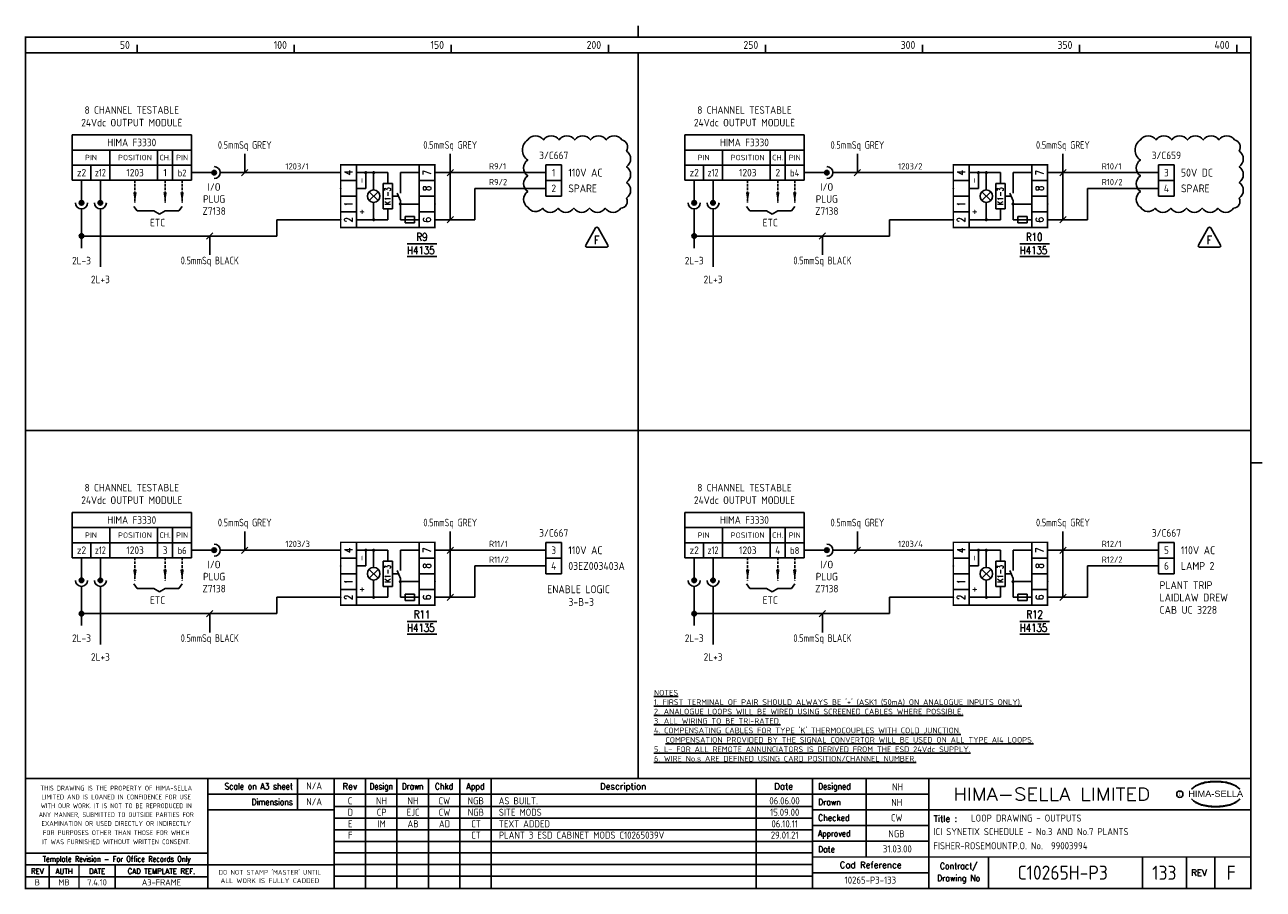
# Model space of a CAD drawing. Extents: x 14 to 408, y 0 to 275.
import ezdxf
from ezdxf.enums import TextEntityAlignment as Align

# ---------------------------------------------------------------- set-up
doc = ezdxf.new("R2010")
doc.units = 0
doc.header["$LTSCALE"] = 0.25
doc.header["$MEASUREMENT"] = 0
doc.header["$PDSIZE"] = 1
doc.linetypes.add('HIDDEN2', pattern=[4.7625, 3.175, -1.5875])
doc.layers.get('0').update_dxf_attribs({"color": 41, "linetype": 'CONTINUOUS'})
for name, color, linetype in [('00-DRG_FRAME', 12, 'CONTINUOUS'), ('01-DRAW', 7, 'CONTINUOUS'), ('02-TEXT', 2, 'CONTINUOUS'), ('051-TEXT', 2, 'CONTINUOUS'), ('117', 7, 'CONTINUOUS'), ('117-TEXT', 2, 'CONTINUOUS')]:
    doc.layers.add(name, color=color, linetype=linetype)
doc.styles.add('ARIAL', font='arial.ttf', dxfattribs={"height": 2.5})
doc.styles.add('ISO', font='iso.shx')
doc.styles.add('ROMAND', font='ROMAND')
doc.styles.add('romans', font='romans.shx', dxfattribs={"width": 0.8, "height": 2.5})

# ---------------------------------------------------------------- blocks, each defined once
blk = doc.blocks.new('A3-REVA')
at = {"layer": '051-TEXT', "style": 'ISO'}
for tag, p in [('DESIGNED', (292.01, 31.7)), ('A', (117.73, 27.28)), ('DES', (127.73, 27.28)), ('DRN', (137.73, 27.28)), ('CHKD', (147.73, 27.28)), ('APPD', (157.73, 27.28)), ('DATE', (256, 27.28)), ('DRAWN', (291.72, 26.77)), ('CHECKED', (291.72, 21.89)), ('APPD', (291.65, 16.79)), ('DATE', (291.92, 11.96))]:
    blk.add_attdef(tag, text='', height=2.25, dxfattribs=at).set_placement(p, align=Align.CENTER)
blk.add_attdef('DESCRIPTION', (165.03, 27.28), '', height=2.25, dxfattribs=at)
blk = doc.blocks.new('A3-REVB')
at = {"layer": '051-TEXT', "style": 'ISO'}
for tag, p in [('A', (124.85, -20.36)), ('DES', (134.85, -20.36)), ('DRN', (144.85, -20.36)), ('CHKD', (154.85, -20.36)), ('APPD', (164.85, -20.36)), ('DATE', (263.12, -20.36))]:
    blk.add_attdef(tag, text='', height=2.25, dxfattribs=at).set_placement(p, align=Align.CENTER)
blk.add_attdef('DESCRIPTION', (172.15, -20.36), '', height=2.25, dxfattribs=at)
blk = doc.blocks.new('A3-TITLE')
at = {"layer": '051-TEXT', "style": 'ISO'}
blk.add_attdef('TITLE_1', (315.46, 21.78), '', height=2.25, dxfattribs=at)
for tag, p in [('DRGNO', (376.96, 3.24)), ('REV.', (398.2, 3.24))]:
    blk.add_attdef(tag, text='', height=4.5, dxfattribs=at).set_placement(p, align=Align.CENTER)
blk = doc.blocks.new('A3-CONTRACT')
at = {"layer": '051-TEXT', "color": 41, "style": 'ISO'}
for tag, height, p in [('SCALE', 2.25, (106.71, 31.82)), ('DIMS', 2.25, (106.71, 26.8)), ('CAD-REF', 2.25, (283.73, 1.84)), ('CONTRACT', 4.5, (344.94, 3.1))]:
    blk.add_attdef(tag, text='', height=height, dxfattribs=at).set_placement(p, align=Align.CENTER)
for tag, p in [('TITLE_2', (303.86, 17.28)), ('TITLE_3', (303.79, 12.78))]:
    blk.add_attdef(tag, p, '', height=2.25, dxfattribs=at)
blk = doc.blocks.new('TRI-E')
at = {"layer": '01-DRAW'}
blk.add_lwpolyline([(-0.26, 2.55), (-2.34, -1.05, 0.57735), (-2.08, -1.5), (2.08, -1.5, 0.57735), (2.34, -1.05), (0.26, 2.55, 0.57735)], format="xyb", close=True, dxfattribs=at)
at = {"layer": '02-TEXT', "color": 2, "style": 'romans', "width": 0.8}
blk.add_text('F', height=1.8, dxfattribs=at).set_placement((0, 0), align=Align.MIDDLE)

msp = doc.modelspace()

# ---------------------------------------------------------------- linework, layer by layer
for p, q in [((135.95, 205.65), (145.45, 205.65)), ((330.95, 205.65), (340.45, 205.65)), ((145.45, 201.65), (135.95, 201.65)), ((340.45, 201.65), (330.95, 201.65)), ((135.95, 85.46), (145.45, 85.46)), ((330.95, 85.46), (340.45, 85.46)), ((145.45, 81.46), (135.95, 81.46)), ((340.45, 81.46), (330.95, 81.46))]:
    msp.add_line(p, q)
at = {"layer": '00-DRG_FRAME'}
for p, q in [((50, 266.5), (50, 269)), ((100, 266.5), (100, 269)), ((150, 266.5), (150, 269)), ((200, 266.5), (200, 269)), ((250, 266.5), (250, 269)), ((300, 266.5), (300, 269)), ((350, 266.5), (350, 269)), ((400, 266.5), (400, 269)), ((101.01, 35.5), (101.01, 25.5)), ((122.7, 35.5), (122.7, 0.5)), ((132.7, 0.5), (132.7, 35.5)), ((142.7, 0.5), (142.7, 35.5)), ((152.7, 35.5), (152.7, 0.5)), ((162.7, 35.5), (162.7, 0.5)), ((247, 35.5), (247, 0.5)), ((282, 35.5), (282, 10.5)), ((265, 30.5), (302, 30.5)), ((265, 26.59), (112.7, 26.59)), ((302, 25.5), (265, 25.5)), ((265, 22.89), (112.7, 22.89)), ((265, 20.5), (302, 20.5)), ((265, 19.19), (112.7, 19.19)), ((265, 15.49), (112.7, 15.49)), ((302, 15.5), (265, 15.5)), ((265, 11.79), (112.7, 11.79)), ((265, 8.09), (112.7, 8.09)), ((321, 10.5), (321, 0.5)), ((370, 10.5), (370, 0.5)), ((384, 0.5), (384, 10.5)), ((393, 10.5), (393, 0.5)), ((72.5, 4.25), (14.5, 4.25)), ((265, 4.39), (112.7, 4.39)), ((302, 5.5), (265, 5.5))]:
    msp.add_line(p, q, dxfattribs=at)
at = {"layer": '00-DRG_FRAME', "const_width": 0.5}
for points in [[(209.5, 271.5), (209.5, 275.18)], [(209.5, 271.5), (209.5, 275.18)], [(14.5, 266.5), (404.5, 266.5)], [(209.5, 35.5), (209.5, 266.5)], [(14.5, 146.31), (404.5, 146.31)], [(404.5, 136), (408.18, 136)], [(404.5, 35.5), (14.5, 35.5)], [(72.5, 0.5), (72.5, 35.5)], [(112.7, 0.5), (112.7, 35.5)], [(265, 35.5), (265, 0.5)], [(302, 0.5), (302, 35.5)], [(265, 30.5), (72.5, 30.5)], [(112.7, 25.5), (72.5, 25.5)], [(404.5, 25.5), (302, 25.5)], [(14.5, 11.75), (72.5, 11.75)], [(14.5, 8), (72.5, 8)], [(22, 0.5), (22, 8)], [(31.5, 0.5), (31.5, 8)], [(43, 0.5), (43, 8)], [(112.7, 8), (72.5, 8)], [(265, 10.5), (404.5, 10.5)]]:
    msp.add_lwpolyline(points, dxfattribs=at)
msp.add_lwpolyline([(14.5, 0.5), (404.5, 0.5), (404.5, 271.5), (14.5, 271.5)], close=True, dxfattribs=at)
at = {"layer": '00-DRG_FRAME', "color": 3}
msp.add_circle((381.88, 30.5), 1, dxfattribs=at)
for centre, radius, start, end in [((390.6, 26.83), 7.24, 106.0532, 133.5024), ((390.88, 27.01), 7.3, 130.419, 136.057), ((390.11, 28.1), 5.98, 122.244, 131.6154), ((389.75, 28.78), 5.21, 111.8206, 122.8668), ((391.78, 24.7), 9.76, 107.5931, 113.9452), ((393.1, 18.5), 15.94, 89.2698, 106.3911), ((392.1, 23.52), 10.99, 96.0146, 107.3203), ((393.29, 16.31), 18.28, 92.8917, 97.3734), ((393.24, 18.86), 15.73, 89.7805, 93.1738), ((393.36, 18.86), 15.73, 86.8262, 90.2195), ((393.51, 18.5), 15.94, 73.6089, 90.7302), ((393.31, 16.31), 18.28, 82.6266, 87.1083), ((394.51, 23.52), 10.99, 72.6797, 83.9854), ((394.83, 24.7), 9.76, 66.0548, 72.4069), ((396, 26.83), 7.24, 46.4976, 73.9468), ((396.85, 28.78), 5.21, 57.1332, 68.1794), ((396.49, 28.1), 5.98, 48.3846, 57.756), ((395.73, 27.01), 7.3, 43.943, 49.581), ((390.88, 34.04), 7.3, 223.943, 229.581), ((390.6, 34.23), 7.24, 226.4976, 253.9468), ((390.11, 32.96), 5.98, 228.3846, 237.756), ((389.75, 32.28), 5.21, 237.1332, 248.1794), ((396, 34.23), 7.24, 286.0532, 313.5024), ((396.85, 32.28), 5.21, 291.8206, 302.8668), ((396.49, 32.96), 5.98, 302.244, 311.6154), ((395.73, 34.04), 7.3, 310.419, 316.057), ((391.78, 36.36), 9.76, 246.0548, 252.4069), ((393.1, 42.56), 15.94, 253.6089, 270.7302), ((392.1, 37.54), 10.99, 252.6797, 263.9854), ((393.29, 44.75), 18.28, 262.6266, 267.1083), ((393.24, 42.19), 15.73, 266.8262, 270.2195), ((393.51, 42.56), 15.94, 269.2698, 286.3911), ((393.36, 42.19), 15.73, 269.7805, 273.1738), ((393.31, 44.75), 18.28, 272.8917, 277.3734), ((394.51, 37.54), 10.99, 276.0146, 287.3203), ((394.83, 36.36), 9.76, 287.5931, 293.9452)]:
    msp.add_arc(centre, radius, start, end, dxfattribs=at)
at = {"layer": '01-DRAW'}
for p, q in [((119.79, 230.86), (119.79, 210.86)), ((139.79, 210.86), (139.79, 230.86)), ((314.79, 230.86), (314.79, 210.86)), ((334.79, 210.86), (334.79, 230.86)), ((114.79, 225.86), (119.79, 225.86)), ((129.79, 228.36), (119.79, 228.36)), ((122.79, 223.36), (122.79, 228.36)), ((125.29, 222.86), (125.29, 228.36)), ((128.29, 216.86), (128.29, 224.86)), ((128.29, 224.86), (131.29, 224.86)), ((129.79, 224.86), (129.79, 228.36)), ((131.29, 216.86), (131.29, 224.86)), ((139.79, 228.36), (133.79, 228.36)), ((133.79, 228.36), (133.79, 221.86)), ((139.79, 225.86), (144.79, 225.86)), ((309.79, 225.86), (314.79, 225.86)), ((324.79, 228.36), (314.79, 228.36)), ((317.79, 223.36), (317.79, 228.36)), ((320.29, 222.86), (320.29, 228.36)), ((323.29, 216.86), (323.29, 224.86)), ((323.29, 224.86), (326.29, 224.86)), ((324.79, 224.86), (324.79, 228.36)), ((326.29, 216.86), (326.29, 224.86)), ((328.79, 228.36), (328.79, 221.86)), ((334.79, 228.36), (328.79, 228.36)), ((334.79, 225.86), (339.79, 225.86)), ((119.79, 220.86), (114.79, 220.86)), ((119.79, 223.36), (122.79, 223.36)), ((123.87, 219.45), (126.7, 222.28)), ((126.7, 219.45), (123.87, 222.28)), ((131.29, 220.86), (133.19, 220.86)), ((133.79, 219.36), (132.79, 221.86)), ((139.79, 220.86), (144.79, 220.86)), ((314.79, 220.86), (309.79, 220.86)), ((314.79, 223.36), (317.79, 223.36)), ((318.87, 219.45), (321.7, 222.28)), ((321.7, 219.45), (318.87, 222.28)), ((326.29, 220.86), (328.19, 220.86)), ((328.79, 219.36), (327.79, 221.86)), ((334.79, 220.86), (339.79, 220.86)), ((125.29, 213.36), (125.29, 218.86)), ((128.29, 216.86), (131.29, 216.86)), ((129.79, 213.36), (129.79, 216.86)), ((133.79, 219.36), (133.79, 213.36)), ((139.79, 218.36), (133.79, 218.36)), ((320.29, 213.36), (320.29, 218.86)), ((323.29, 216.86), (326.29, 216.86)), ((324.79, 213.36), (324.79, 216.86)), ((328.79, 219.36), (328.79, 213.36)), ((334.79, 218.36), (328.79, 218.36)), ((119.79, 215.86), (114.79, 215.86)), ((119.79, 213.36), (129.79, 213.36)), ((133.79, 213.36), (139.79, 213.36)), ((135.29, 212.36), (135.29, 214.36)), ((135.29, 214.36), (138.29, 214.36)), ((138.29, 214.36), (138.29, 212.36)), ((139.79, 215.86), (144.79, 215.86)), ((314.79, 215.86), (309.79, 215.86)), ((314.79, 213.36), (324.79, 213.36)), ((328.79, 213.36), (334.79, 213.36)), ((330.29, 212.36), (330.29, 214.36)), ((330.29, 214.36), (333.29, 214.36)), ((333.29, 214.36), (333.29, 212.36)), ((334.79, 215.86), (339.79, 215.86)), ((138.29, 212.36), (135.29, 212.36)), ((333.29, 212.36), (330.29, 212.36)), ((119.79, 110.67), (119.79, 90.67)), ((139.79, 90.67), (139.79, 110.67)), ((314.79, 110.67), (314.79, 90.67)), ((334.79, 90.67), (334.79, 110.67)), ((129.79, 108.17), (119.79, 108.17)), ((122.79, 103.17), (122.79, 108.17)), ((125.29, 102.67), (125.29, 108.17)), ((129.79, 104.67), (129.79, 108.17)), ((133.79, 108.17), (133.79, 101.67)), ((139.79, 108.17), (133.79, 108.17)), ((324.79, 108.17), (314.79, 108.17)), ((317.79, 103.17), (317.79, 108.17)), ((320.29, 102.67), (320.29, 108.17)), ((324.79, 104.67), (324.79, 108.17)), ((334.79, 108.17), (328.79, 108.17)), ((328.79, 108.17), (328.79, 101.67)), ((114.79, 105.67), (119.79, 105.67)), ((119.79, 103.17), (122.79, 103.17)), ((128.29, 96.67), (128.29, 104.67)), ((128.29, 104.67), (131.29, 104.67)), ((131.29, 96.67), (131.29, 104.67)), ((139.79, 105.67), (144.79, 105.67)), ((309.79, 105.67), (314.79, 105.67)), ((314.79, 103.17), (317.79, 103.17)), ((323.29, 96.67), (323.29, 104.67)), ((323.29, 104.67), (326.29, 104.67)), ((326.29, 96.67), (326.29, 104.67)), ((334.79, 105.67), (339.79, 105.67)), ((119.79, 100.67), (114.79, 100.67)), ((123.87, 99.25), (126.7, 102.08)), ((126.7, 99.25), (123.87, 102.08)), ((125.29, 93.17), (125.29, 98.67)), ((131.29, 100.67), (133.19, 100.67)), ((133.79, 99.17), (132.79, 101.67)), ((133.79, 99.17), (133.79, 93.17)), ((139.79, 100.67), (144.79, 100.67)), ((314.79, 100.67), (309.79, 100.67)), ((321.7, 99.25), (318.87, 102.08)), ((318.87, 99.25), (321.7, 102.08)), ((320.29, 93.17), (320.29, 98.67)), ((326.29, 100.67), (328.19, 100.67)), ((328.79, 99.17), (327.79, 101.67)), ((328.79, 99.17), (328.79, 93.17)), ((334.79, 100.67), (339.79, 100.67)), ((119.79, 95.67), (114.79, 95.67)), ((128.29, 96.67), (131.29, 96.67)), ((129.79, 93.17), (129.79, 96.67)), ((139.79, 98.17), (133.79, 98.17)), ((139.79, 95.67), (144.79, 95.67)), ((314.79, 95.67), (309.79, 95.67)), ((323.29, 96.67), (326.29, 96.67)), ((324.79, 93.17), (324.79, 96.67)), ((334.79, 98.17), (328.79, 98.17)), ((334.79, 95.67), (339.79, 95.67)), ((119.79, 93.17), (129.79, 93.17)), ((133.79, 93.17), (139.79, 93.17)), ((135.29, 92.17), (135.29, 94.17)), ((135.29, 94.17), (138.29, 94.17)), ((138.29, 92.17), (135.29, 92.17)), ((138.29, 94.17), (138.29, 92.17)), ((314.79, 93.17), (324.79, 93.17)), ((328.79, 93.17), (334.79, 93.17)), ((330.29, 94.17), (333.29, 94.17)), ((330.29, 92.17), (330.29, 94.17)), ((333.29, 92.17), (330.29, 92.17)), ((333.29, 94.17), (333.29, 92.17))]:
    msp.add_line(p, q, dxfattribs=at)
at = {"layer": '01-DRAW', "const_width": 0.5}
for points in [[(144.79, 210.86), (144.79, 230.86), (114.79, 230.86), (114.79, 210.86)], [(339.79, 210.86), (339.79, 230.86), (309.79, 230.86), (309.79, 210.86)], [(144.79, 90.67), (144.79, 110.67), (114.79, 110.67), (114.79, 90.67)], [(339.79, 90.67), (339.79, 110.67), (309.79, 110.67), (309.79, 90.67)]]:
    msp.add_lwpolyline(points, close=True, dxfattribs=at)
for points in [[(122.79, 228.11, 1), (122.79, 228.61, 1)], [(125.29, 228.11, 1), (125.29, 228.61, 1)], [(317.79, 228.11, 1), (317.79, 228.61, 1)], [(320.29, 228.11, 1), (320.29, 228.61, 1)], [(133.79, 218.11, 1), (133.79, 218.61, 1)], [(328.79, 218.11, 1), (328.79, 218.61, 1)], [(125.29, 213.11, 1), (125.29, 213.61, 1)], [(320.29, 213.11, 1), (320.29, 213.61, 1)], [(122.79, 107.92, 1), (122.79, 108.42, 1)], [(125.29, 107.92, 1), (125.29, 108.42, 1)], [(317.79, 107.92, 1), (317.79, 108.42, 1)], [(320.29, 107.92, 1), (320.29, 108.42, 1)], [(133.79, 97.92, 1), (133.79, 98.42, 1)], [(328.79, 97.92, 1), (328.79, 98.42, 1)], [(125.29, 92.92, 1), (125.29, 93.42, 1)], [(320.29, 92.92, 1), (320.29, 93.42, 1)]]:
    msp.add_lwpolyline(points, format="xyb", close=True, dxfattribs=at)
at = {"layer": '01-DRAW'}
for centre in [(125.29, 220.86), (320.29, 220.86), (125.29, 100.67), (320.29, 100.67)]:
    msp.add_circle(centre, 2, dxfattribs=at)
for p in [(114.79, 223.36), (309.79, 223.36), (114.79, 213.36), (309.79, 213.36), (114.79, 103.17), (309.79, 103.17), (114.79, 93.17), (309.79, 93.17)]:
    msp.add_point(p, dxfattribs=at)
at = {"layer": '02-TEXT'}
for p in [(144.79, 218.36), (339.79, 218.36), (144.79, 98.17), (339.79, 98.17)]:
    msp.add_point(p, dxfattribs=at)
at = {"layer": '117'}
for p, q in [((29.32, 240.36), (29.32, 225.96)), ((67.32, 240.36), (29.32, 240.36)), ((67.32, 240.36), (67.32, 225.96)), ((262.32, 240.36), (224.32, 240.36)), ((224.32, 240.36), (224.32, 225.96)), ((262.32, 240.36), (262.32, 225.96)), ((67.32, 235.56), (29.32, 235.56)), ((41.32, 235.56), (41.32, 225.96)), ((56.52, 235.56), (56.52, 225.96)), ((61.32, 235.56), (61.32, 225.96)), ((262.32, 235.56), (224.32, 235.56)), ((236.32, 235.56), (236.32, 225.96)), ((251.52, 235.56), (251.52, 225.96)), ((256.32, 235.56), (256.32, 225.96)), ((67.32, 230.76), (29.32, 230.76)), ((35.32, 230.76), (35.32, 225.96)), ((180.11, 230.86), (180.11, 225.86)), ((185.11, 230.86), (180.11, 230.86)), ((185.11, 225.86), (185.11, 230.86)), ((262.32, 230.76), (224.32, 230.76)), ((230.32, 230.76), (230.32, 225.96)), ((380.11, 230.86), (375.11, 230.86)), ((375.11, 230.86), (375.11, 225.86)), ((380.11, 225.86), (380.11, 230.86)), ((67.32, 225.96), (29.32, 225.96)), ((32.32, 225.96), (32.32, 218.76)), ((38.32, 225.96), (38.32, 218.76)), ((67.32, 228.36), (74.52, 228.36)), ((76.44, 228.36), (114.79, 228.36)), ((144.79, 228.36), (180.11, 228.36)), ((185.11, 225.86), (180.11, 225.86)), ((185.11, 225.86), (180.11, 225.86)), ((180.11, 225.86), (180.11, 220.86)), ((185.11, 220.86), (185.11, 225.86)), ((262.32, 225.96), (224.32, 225.96)), ((227.32, 225.96), (227.32, 218.76)), ((233.32, 225.96), (233.32, 218.76)), ((262.32, 228.36), (269.52, 228.36)), ((271.44, 228.36), (309.79, 228.36)), ((339.79, 228.36), (375.11, 228.36)), ((375.11, 225.86), (375.11, 220.86)), ((380.11, 225.86), (375.11, 225.86)), ((380.11, 225.86), (375.11, 225.86)), ((380.11, 220.86), (380.11, 225.86)), ((157.55, 213.36), (157.55, 223.36)), ((180.11, 223.36), (157.55, 223.36)), ((185.11, 220.86), (180.11, 220.86)), ((375.11, 223.36), (352.55, 223.36)), ((352.55, 213.36), (352.55, 223.36)), ((380.11, 220.86), (375.11, 220.86)), ((32.32, 216.84), (32.32, 204.36)), ((38.32, 216.84), (38.32, 198.36)), ((48.92, 217.62), (50, 216.18)), ((64.32, 217.62), (63.24, 216.18)), ((227.32, 216.84), (227.32, 204.36)), ((233.32, 216.84), (233.32, 198.36)), ((243.92, 217.62), (245, 216.18)), ((259.32, 217.62), (258.24, 216.18)), ((50, 216.18), (55.32, 216.18)), ((55.32, 216.18), (57.12, 215.1)), ((58.92, 216.18), (57.12, 215.1)), ((63.24, 216.18), (58.92, 216.18)), ((94.52, 208.18), (94.52, 213.36)), ((114.79, 213.36), (94.52, 213.36)), ((144.79, 213.36), (157.55, 213.36)), ((245, 216.18), (250.32, 216.18)), ((250.32, 216.18), (252.12, 215.1)), ((253.92, 216.18), (252.12, 215.1)), ((258.24, 216.18), (253.92, 216.18)), ((309.79, 213.36), (289.52, 213.36)), ((289.52, 208.18), (289.52, 213.36)), ((339.79, 213.36), (352.55, 213.36)), ((32.32, 208.18), (94.52, 208.18)), ((227.32, 208.18), (289.52, 208.18)), ((67.32, 120.17), (29.32, 120.17)), ((29.32, 120.17), (29.32, 105.77)), ((67.32, 120.17), (67.32, 105.77)), ((262.32, 120.17), (224.32, 120.17)), ((224.32, 120.17), (224.32, 105.77)), ((262.32, 120.17), (262.32, 105.77)), ((67.32, 115.37), (29.32, 115.37)), ((41.32, 115.37), (41.32, 105.77)), ((56.52, 115.37), (56.52, 105.77)), ((61.32, 115.37), (61.32, 105.77)), ((262.32, 115.37), (224.32, 115.37)), ((236.32, 115.37), (236.32, 105.77)), ((251.52, 115.37), (251.52, 105.77)), ((256.32, 115.37), (256.32, 105.77)), ((67.32, 110.57), (29.32, 110.57)), ((35.32, 110.57), (35.32, 105.77)), ((185.11, 110.67), (180.11, 110.67)), ((180.11, 110.67), (180.11, 105.67)), ((185.11, 105.67), (185.11, 110.67)), ((262.32, 110.57), (224.32, 110.57)), ((230.32, 110.57), (230.32, 105.77)), ((380.11, 110.67), (375.11, 110.67)), ((375.11, 110.67), (375.11, 105.67)), ((380.11, 105.67), (380.11, 110.67)), ((67.32, 108.17), (74.52, 108.17)), ((76.44, 108.17), (114.79, 108.17)), ((144.79, 108.17), (180.11, 108.17)), ((262.32, 108.17), (269.52, 108.17)), ((271.44, 108.17), (309.79, 108.17)), ((339.79, 108.17), (375.11, 108.17)), ((67.32, 105.77), (29.32, 105.77)), ((32.32, 105.77), (32.32, 98.57)), ((38.32, 105.77), (38.32, 98.57)), ((180.11, 103.17), (157.55, 103.17)), ((157.55, 93.17), (157.55, 103.17)), ((180.11, 105.67), (180.11, 100.67)), ((185.11, 105.67), (180.11, 105.67)), ((185.11, 105.67), (180.11, 105.67)), ((185.11, 100.67), (185.11, 105.67)), ((262.32, 105.77), (224.32, 105.77)), ((227.32, 105.77), (227.32, 98.57)), ((233.32, 105.77), (233.32, 98.57)), ((375.11, 103.17), (352.55, 103.17)), ((352.55, 93.17), (352.55, 103.17)), ((375.11, 105.67), (375.11, 100.67)), ((380.11, 105.67), (375.11, 105.67)), ((380.11, 105.67), (375.11, 105.67)), ((380.11, 100.67), (380.11, 105.67)), ((185.11, 100.67), (180.11, 100.67)), ((380.11, 100.67), (375.11, 100.67)), ((32.32, 96.65), (32.32, 84.17)), ((38.32, 96.65), (38.32, 78.17)), ((48.92, 97.43), (50, 95.99)), ((50, 95.99), (55.32, 95.99)), ((55.32, 95.99), (57.12, 94.91)), ((58.92, 95.99), (57.12, 94.91)), ((63.24, 95.99), (58.92, 95.99)), ((64.32, 97.43), (63.24, 95.99)), ((227.32, 96.65), (227.32, 84.17)), ((233.32, 96.65), (233.32, 78.17)), ((243.92, 97.43), (245, 95.99)), ((245, 95.99), (250.32, 95.99)), ((250.32, 95.99), (252.12, 94.91)), ((253.92, 95.99), (252.12, 94.91)), ((258.24, 95.99), (253.92, 95.99)), ((259.32, 97.43), (258.24, 95.99)), ((114.79, 93.17), (94.52, 93.17)), ((94.52, 87.99), (94.52, 93.17)), ((144.79, 93.17), (157.55, 93.17)), ((309.79, 93.17), (289.52, 93.17)), ((289.52, 87.99), (289.52, 93.17)), ((339.79, 93.17), (352.55, 93.17)), ((32.32, 87.99), (94.52, 87.99)), ((227.32, 87.99), (289.52, 87.99))]:
    msp.add_line(p, q, dxfattribs=at)
at = {"layer": '117', "color": 3}
for p, q in [((84.27, 228.36), (84.27, 234.36)), ((149.67, 213.36), (149.67, 234.36)), ((279.27, 228.36), (279.27, 234.36)), ((344.67, 213.36), (344.67, 234.36)), ((83.27, 227.36), (85.27, 229.36)), ((148.67, 227.36), (150.67, 229.36)), ((278.27, 227.36), (280.27, 229.36)), ((343.67, 227.36), (345.67, 229.36)), ((148.67, 212.36), (150.67, 214.36)), ((343.67, 212.36), (345.67, 214.36)), ((72.13, 207.18), (74.13, 209.18)), ((267.13, 207.18), (269.13, 209.18)), ((73.13, 202.18), (73.13, 208.18)), ((268.13, 202.18), (268.13, 208.18)), ((84.27, 108.17), (84.27, 114.17)), ((149.67, 93.17), (149.67, 114.17)), ((279.27, 108.17), (279.27, 114.17)), ((344.67, 93.17), (344.67, 114.17)), ((83.27, 107.17), (85.27, 109.17)), ((148.67, 107.17), (150.67, 109.17)), ((278.27, 107.17), (280.27, 109.17)), ((343.67, 107.17), (345.67, 109.17)), ((148.67, 92.17), (150.67, 94.17)), ((343.67, 92.17), (345.67, 94.17)), ((72.13, 86.99), (74.13, 88.99)), ((73.13, 81.99), (73.13, 87.99)), ((267.13, 86.99), (269.13, 88.99)), ((268.13, 81.99), (268.13, 87.99))]:
    msp.add_line(p, q, dxfattribs=at)
at = {"layer": '117', "linetype": 'HIDDEN2'}
for p, q in [((49.32, 225.96), (49.32, 218.76)), ((58.92, 225.96), (58.92, 218.76)), ((64.32, 225.96), (64.32, 218.76)), ((244.32, 225.96), (244.32, 218.76)), ((253.92, 225.96), (253.92, 218.76)), ((259.32, 225.96), (259.32, 218.76)), ((49.32, 105.77), (49.32, 98.57)), ((58.92, 105.77), (58.92, 98.57)), ((64.32, 105.77), (64.32, 98.57)), ((244.32, 105.77), (244.32, 98.57)), ((253.92, 105.77), (253.92, 98.57)), ((259.32, 105.77), (259.32, 98.57))]:
    msp.add_line(p, q, dxfattribs=at)
at = {"layer": '117'}
for points in [[(174.32, 238.78, -0.520567), (179.32, 238.78, -0.520567), (184.32, 238.78, -0.520567), (189.32, 238.78, -0.520567), (194.32, 238.78, -0.520567), (199.32, 238.78, -0.520567), (204.32, 238.78, -0.520567), (205.78, 235.24, -0.520567), (205.78, 230.24, -0.520567), (205.78, 225.24, -0.520567), (205.78, 220.24, -0.520567), (204, 217.02, -0.520567), (199, 217.02, -0.520567), (194, 217.02, -0.520567), (189, 217.02, -0.520567), (184, 217.02, -0.520567), (179, 217.02, -0.520567), (174.32, 217.35, -0.520567), (174.32, 222.35, -0.520567), (174.32, 227.35, -0.520567), (174.32, 232.35, -0.520567)], [(369.32, 238.78, -0.520567), (374.32, 238.78, -0.520567), (379.32, 238.78, -0.520567), (384.32, 238.78, -0.520567), (389.32, 238.78, -0.520567), (394.32, 238.78, -0.520567), (399.32, 238.78, -0.520567), (400.78, 235.24, -0.520567), (400.78, 230.24, -0.520567), (400.78, 225.24, -0.520567), (400.78, 220.24, -0.520567), (399, 217.02, -0.520567), (394, 217.02, -0.520567), (389, 217.02, -0.520567), (384, 217.02, -0.520567), (379, 217.02, -0.520567), (374, 217.02, -0.520567), (369.32, 217.35, -0.520567), (369.32, 222.35, -0.520567), (369.32, 227.35, -0.520567), (369.32, 232.35, -0.520567)]]:
    msp.add_lwpolyline(points, format="xyb", close=True, dxfattribs=at)
for centre, radius in [((74.52, 228.36), 0.72), ((74.52, 228.36), 0.624), ((74.52, 228.36), 0.528), ((74.52, 228.36), 0.432), ((74.52, 228.36), 0.336), ((269.52, 228.36), 0.72), ((269.52, 228.36), 0.624), ((269.52, 228.36), 0.528), ((269.52, 228.36), 0.432), ((269.52, 228.36), 0.336), ((74.52, 228.36), 0.24), ((74.52, 228.36), 0.144), ((74.52, 228.36), 0.048), ((269.52, 228.36), 0.24), ((269.52, 228.36), 0.144), ((269.52, 228.36), 0.048), ((32.32, 218.76), 0.72), ((32.32, 218.76), 0.624), ((32.32, 218.76), 0.528), ((32.32, 218.76), 0.432), ((32.32, 218.76), 0.336), ((32.32, 218.76), 0.24), ((32.32, 218.76), 0.144), ((32.32, 218.76), 0.048), ((38.32, 218.76), 0.72), ((38.32, 218.76), 0.624), ((38.32, 218.76), 0.528), ((38.32, 218.76), 0.432), ((38.32, 218.76), 0.336), ((38.32, 218.76), 0.24), ((38.32, 218.76), 0.144), ((38.32, 218.76), 0.048), ((227.32, 218.76), 0.72), ((227.32, 218.76), 0.624), ((227.32, 218.76), 0.528), ((227.32, 218.76), 0.432), ((227.32, 218.76), 0.336), ((227.32, 218.76), 0.24), ((227.32, 218.76), 0.144), ((227.32, 218.76), 0.048), ((233.32, 218.76), 0.72), ((233.32, 218.76), 0.624), ((233.32, 218.76), 0.528), ((233.32, 218.76), 0.432), ((233.32, 218.76), 0.336), ((233.32, 218.76), 0.24), ((233.32, 218.76), 0.144), ((233.32, 218.76), 0.048), ((32.32, 208.18), 0.72), ((32.32, 208.18), 0.624), ((32.32, 208.18), 0.528), ((32.32, 208.18), 0.432), ((32.32, 208.18), 0.336), ((32.32, 208.18), 0.24), ((32.32, 208.18), 0.144), ((32.32, 208.18), 0.048), ((227.32, 208.18), 0.72), ((227.32, 208.18), 0.624), ((227.32, 208.18), 0.528), ((227.32, 208.18), 0.432), ((227.32, 208.18), 0.336), ((227.32, 208.18), 0.24), ((227.32, 208.18), 0.144), ((227.32, 208.18), 0.048), ((74.52, 108.17), 0.72), ((74.52, 108.17), 0.624), ((74.52, 108.17), 0.528), ((74.52, 108.17), 0.432), ((74.52, 108.17), 0.336), ((74.52, 108.17), 0.24), ((74.52, 108.17), 0.144), ((74.52, 108.17), 0.048), ((269.52, 108.17), 0.72), ((269.52, 108.17), 0.624), ((269.52, 108.17), 0.528), ((269.52, 108.17), 0.432), ((269.52, 108.17), 0.336), ((269.52, 108.17), 0.24), ((269.52, 108.17), 0.144), ((269.52, 108.17), 0.048), ((32.32, 98.57), 0.72), ((32.32, 98.57), 0.624), ((32.32, 98.57), 0.528), ((32.32, 98.57), 0.432), ((32.32, 98.57), 0.336), ((32.32, 98.57), 0.24), ((32.32, 98.57), 0.144), ((32.32, 98.57), 0.048), ((38.32, 98.57), 0.72), ((38.32, 98.57), 0.624), ((38.32, 98.57), 0.528), ((38.32, 98.57), 0.432), ((38.32, 98.57), 0.336), ((38.32, 98.57), 0.24), ((38.32, 98.57), 0.144), ((38.32, 98.57), 0.048), ((227.32, 98.57), 0.72), ((227.32, 98.57), 0.624), ((227.32, 98.57), 0.528), ((227.32, 98.57), 0.432), ((227.32, 98.57), 0.336), ((227.32, 98.57), 0.24), ((227.32, 98.57), 0.144), ((227.32, 98.57), 0.048), ((233.32, 98.57), 0.72), ((233.32, 98.57), 0.624), ((233.32, 98.57), 0.528), ((233.32, 98.57), 0.432), ((233.32, 98.57), 0.336), ((233.32, 98.57), 0.24), ((233.32, 98.57), 0.144), ((233.32, 98.57), 0.048), ((32.32, 87.99), 0.72), ((32.32, 87.99), 0.624), ((32.32, 87.99), 0.528), ((32.32, 87.99), 0.432), ((32.32, 87.99), 0.336), ((32.32, 87.99), 0.24), ((32.32, 87.99), 0.144), ((32.32, 87.99), 0.048), ((227.32, 87.99), 0.72), ((227.32, 87.99), 0.624), ((227.32, 87.99), 0.528), ((227.32, 87.99), 0.432), ((227.32, 87.99), 0.336), ((227.32, 87.99), 0.24), ((227.32, 87.99), 0.144), ((227.32, 87.99), 0.048)]:
    msp.add_circle(centre, radius, dxfattribs=at)
for centre, start, end in [((74.52, 228.36), 270, 90), ((269.52, 228.36), 270, 90), ((32.32, 218.76), 180, 0), ((38.32, 218.76), 180, 0), ((227.32, 218.76), 180, 0), ((233.32, 218.76), 180, 0), ((74.52, 108.17), 270, 90), ((269.52, 108.17), 270, 90), ((32.32, 98.57), 180, 0), ((38.32, 98.57), 180, 0), ((227.32, 98.57), 180, 0), ((233.32, 98.57), 180, 0)]:
    msp.add_arc(centre, 1.92, start, end, dxfattribs=at)
for points in [[(49.88, 222.12), (48.76, 222.12), (49.32, 218.76)], [(59.48, 222.12), (58.36, 222.12), (58.92, 218.76)], [(64.88, 222.12), (63.76, 222.12), (64.32, 218.76)], [(244.88, 222.12), (243.76, 222.12), (244.32, 218.76)], [(254.48, 222.12), (253.36, 222.12), (253.92, 218.76)], [(259.88, 222.12), (258.76, 222.12), (259.32, 218.76)], [(49.88, 101.93), (48.76, 101.93), (49.32, 98.57)], [(59.48, 101.93), (58.36, 101.93), (58.92, 98.57)], [(64.88, 101.93), (63.76, 101.93), (64.32, 98.57)], [(244.88, 101.93), (243.76, 101.93), (244.32, 98.57)], [(254.48, 101.93), (253.36, 101.93), (253.92, 98.57)], [(259.88, 101.93), (258.76, 101.93), (259.32, 98.57)]]:
    msp.add_solid(points, dxfattribs=at)

# ---------------------------------------------------------------- block references
at = {"layer": '00-DRG_FRAME', "color": 7, "lineweight": 211, "xscale": 1.510553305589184, "yscale": 1.510553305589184, "zscale": 1.510553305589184}
for p in [(196.31, 206.91), (391.31, 206.91)]:
    msp.add_blockref('TRI-E', p, dxfattribs=at)
at = {"layer": '00-DRG_FRAME'}
for name, p, values in [('A3-CONTRACT', (-0.35, 0.19), {'TITLE_2': 'ICI SYNETIX SCHEDULE - No.3 AND No.7 PLANTS', 'TITLE_3': 'FISHER-ROSEMOUNTP.O. No.  99003994', 'CAD-REF': '10265-P3-133', 'CONTRACT': 'C10265H-P3', 'SCALE': 'N/A', 'DIMS': 'N/A'}), ('A3-REVB', (-7, 43.98), {'A': 'D', 'DES': 'CP', 'DRN': 'EJC', 'CHKD': 'CW', 'APPD': 'NGB', 'DESCRIPTION': 'SITE MODS', 'DATE': '15.09.00'}), ('A3-TITLE', (0, 0), {'TITLE_1': 'LOOP DRAWING - OUTPUTS', 'DRGNO': '133', 'REV.': 'F'}), ('A3-REVB', (-7, 40.3), {'A': 'E', 'DES': 'IM', 'DRN': 'AB', 'CHKD': 'AD', 'APPD': 'CT', 'DESCRIPTION': 'TEXT ADDED', 'DATE': '06.10.11'}), ('A3-REVB', (-7, 36.71), {'A': 'F', 'APPD': 'CT', 'DESCRIPTION': 'PLANT 3 ESD CABINET MODS C10265039V', 'DATE': '29.01.21'})]:
    msp.add_blockref(name, p, dxfattribs=at).add_auto_attribs(values)
ref = msp.add_blockref('A3-REVA', (0.06, 0), dxfattribs=at)
ref.add_attrib('A', 'C', dxfattribs={"layer": '051-TEXT', "height": 2.25, "style": 'ISO'}).set_placement((117.79, 27.28), align=Align.CENTER)
ref.add_attrib('DES', 'NH', dxfattribs={"layer": '051-TEXT', "height": 2.25, "style": 'ISO'}).set_placement((127.79, 27.28), align=Align.CENTER)
ref.add_attrib('DRN', 'NH', dxfattribs={"layer": '051-TEXT', "height": 2.25, "style": 'ISO'}).set_placement((137.79, 27.28), align=Align.CENTER)
ref.add_attrib('CHKD', 'CW', dxfattribs={"layer": '051-TEXT', "height": 2.25, "style": 'ISO'}).set_placement((147.79, 27.28), align=Align.CENTER)
ref.add_attrib('APPD', 'NGB', dxfattribs={"layer": '051-TEXT', "height": 2.25, "style": 'ISO'}).set_placement((157.79, 27.28), align=Align.CENTER)
ref.add_attrib('DESCRIPTION', 'AS BUILT.', (165.09, 27.28), dxfattribs={"layer": '051-TEXT', "height": 2.25, "style": 'ISO'})
ref.add_attrib('DATE', '06.06.00', dxfattribs={"layer": '051-TEXT', "height": 2.25, "style": 'ISO'}).set_placement((256.06, 27.28), align=Align.CENTER)
ref.add_attrib('DESIGNED', 'NH', dxfattribs={"layer": '051-TEXT', "height": 2.25, "style": 'ISO'}).set_placement((292.06, 31.7), align=Align.CENTER)
ref.add_attrib('DRAWN', 'NH', dxfattribs={"layer": '051-TEXT', "height": 2.25, "style": 'ISO'}).set_placement((291.78, 26.77), align=Align.CENTER)
ref.add_attrib('CHECKED', 'CW', dxfattribs={"layer": '051-TEXT', "height": 2.25, "style": 'ISO'}).set_placement((291.78, 21.89), align=Align.CENTER)
ref.add_attrib('APPD', 'NGB', dxfattribs={"layer": '051-TEXT', "height": 2.25, "style": 'ISO'}).set_placement((291.71, 16.79), align=Align.CENTER)
ref.add_attrib('DATE', '31.03.00', dxfattribs={"layer": '051-TEXT', "height": 2.25, "style": 'ISO'}).set_placement((291.97, 11.96), align=Align.CENTER)

# ---------------------------------------------------------------- texts
at = {"layer": '00-DRG_FRAME', "style": 'ISO'}
for s, p in [('50', (47.69, 267.75)), ('100', (97.69, 267.75)), ('150', (147.69, 267.75)), ('200', (197.69, 267.75)), ('250', (247.69, 267.75)), ('300', (297.69, 267.75)), ('350', (347.69, 267.75)), ('400', (397.69, 267.75))]:
    msp.add_text(s, height=2.5, dxfattribs=at).set_placement(p, align=Align.RIGHT)
at = {"layer": '00-DRG_FRAME', "color": 3, "style": 'ISO'}
for s, width, p in [('THIS DRAWING IS THE PROPERTY OF HIMA-SELLA', 0.9, (43.36, 32.44)), ("DO NOT STAMP 'MASTER' UNTIL", 0.95, (92.25, 5.79))]:
    msp.add_text(s, height=1.53, dxfattribs=dict(at, width=width)).set_placement(p, align=Align.MIDDLE)
at = {"layer": '00-DRG_FRAME', "color": 4, "style": 'ROMAND', "width": 0.87}
for s, p in [('Scale on A3 sheet', (99.54, 32)), ('Dimensions', (99.54, 27.01))]:
    msp.add_text(s, height=2, dxfattribs=at).set_placement(p, align=Align.RIGHT)
at = {"layer": '00-DRG_FRAME', "color": 4, "style": 'ROMAND'}
for s, p in [('Rev', (117.7, 32)), ('Description', (204.69, 32)), ('Date', (255.79, 32))]:
    msp.add_text(s, height=2, dxfattribs=at).set_placement(p, align=Align.CENTER)
for s, width, p in [('Design', 0.85, (127.7, 32)), ('Drawn', 0.85, (137.7, 32)), ('Chkd', 0.9, (147.7, 32)), ('Appd', 0.9, (157.7, 32))]:
    msp.add_text(s, height=2, dxfattribs=dict(at, width=width)).set_placement(p, align=Align.CENTER)
for s, width, p in [('Designed', 0.87, (266.75, 32)), ('Drawn', 0.9, (266.75, 27)), ('Checked', 0.9, (266.75, 22)), ('Approved', 0.85, (266.75, 17)), ('Date', 0.9, (266.75, 12))]:
    msp.add_text(s, height=2, dxfattribs=dict(at, width=width)).set_placement(p)
at = {"layer": '00-DRG_FRAME', "style": 'ROMAND', "width": 1.15}
msp.add_text('HIMA-SELLA LIMITED', height=4, dxfattribs=at).set_placement((341.1, 30.5), align=Align.MIDDLE)
at = {"layer": '00-DRG_FRAME', "style": 'ARIAL', "width": 1.05}
msp.add_text('HIMA-SELLA', height=2, dxfattribs=at).set_placement((393.3, 29.63), align=Align.CENTER)
at = {"layer": '00-DRG_FRAME', "color": 3, "style": 'ISO'}
for s, width, p in [('LIMITED AND IS LOANED IN CONFIDENCE FOR USE', 0.9, (43.36, 29.62)), ('WITH OUR WORK. IT IS NOT TO BE REPRODUCED IN', 0.87, (43.36, 26.81)), ('ANY MANNER, SUBMITTED TO OUTSIDE PARTIES FOR', 0.87, (43.36, 23.99)), ('EXAMINATION OR USED DIRECTLY OR INDIRECTLY', 0.9, (43.36, 21.18)), ('IT WAS FURNISHED WITHOUT WRITTEN CONSENT.', 0.9, (43.36, 15.35)), ('FOR PURPOSES OTHER THAN THOSE FOR WHICH', 0.9, (43.36, 18.27))]:
    msp.add_text(s, height=1.53, dxfattribs=dict(at, width=width)).set_placement(p, align=Align.MIDDLE_CENTER)
at = {"layer": '00-DRG_FRAME', "color": 3, "style": 'ISO', "width": 0.9}
msp.add_text('C', height=1, dxfattribs=at).set_placement((381.84, 30), align=Align.CENTER)
at = {"layer": '00-DRG_FRAME', "color": 4, "style": 'ROMAND'}
msp.add_text('Title :', height=2, dxfattribs=at).set_placement((303.5, 21.75))
for s, height, width, p in [('Template Revision - For Office Records Only', 1.8, 0.85, (43.5, 9.62)), ('Contract/', 2, 0.9, (311.5, 7.5)), ('REV', 1.8, 0.9, (18.25, 6)), ('AUTH', 1.8, 0.9, (26.75, 6)), ('DATE', 1.8, 0.9, (37.25, 6)), ('CAD TEMPLATE REF.', 1.8, 0.9, (57.75, 6)), ('Drawing No', 2, 0.9, (311.5, 3.5))]:
    msp.add_text(s, height=height, dxfattribs=dict(at, width=width)).set_placement(p, align=Align.MIDDLE)
for s, p in [('Cad Reference', (283.5, 8)), ('REV', (388, 5.5))]:
    msp.add_text(s, height=2, dxfattribs=at).set_placement(p, align=Align.MIDDLE)
at = {"layer": '00-DRG_FRAME', "color": 41, "style": 'ISO'}
for s, p in [('B', (18.25, 1.45)), ('MB', (26.75, 1.45)), ('7.4.10', (37.25, 1.45)), ('A3-FRAME', (57.75, 1.45))]:
    msp.add_text(s, height=2, dxfattribs=at).set_placement(p, align=Align.CENTER)
at = {"layer": '00-DRG_FRAME', "color": 3, "style": 'ISO'}
msp.add_text('ALL WORK IS FULLY CADDED', height=1.53, dxfattribs=at).set_placement((92.25, 2.98), align=Align.MIDDLE_CENTER)
at = {"layer": '01-DRAW', "style": 'ISO'}
for s, p in [('-', (121.29, 225.86)), ('-', (316.29, 225.86)), ('+', (121.29, 215.86)), ('+', (316.29, 215.86)), ('-', (121.29, 105.67)), ('-', (316.29, 105.67)), ('+', (121.29, 95.67)), ('+', (316.29, 95.67))]:
    msp.add_text(s, height=3, rotation=90, dxfattribs=at).set_placement(p, align=Align.MIDDLE)
at = {"layer": '01-DRAW', "insert": (214.51, 63.71), "char_height": 1.8, "width": 133.83, "attachment_point": 1, "style": 'ISO'}
msp.add_mtext("{\\Fiso.shx;\\LNOTES\\P1. FIRST TERMINAL OF PAIR SHOULD ALWAYS BE '+' (ASK1 (50mA) ON ANALOGUE INPUTS ONLY).\\P2. ANALOGUE LOOPS WILL BE WIRED USING SCREENED CABLES WHERE POSSIBLE.\\P3. ALL WIRING TO BE TRI-RATED.\\P4. COMPENSATING CABLES FOR TYPE 'K' THERMOCOUPLES WITH COLD JUNCTION.\\P   COMPENSATION PROVIDED BY THE SIGNAL CONVERTOR WILL BE USED ON ALL TYPE AI4 LOOPS.\\P5. L- FOR ALL REMOTE ANNUNCIATORS IS DERIVED FROM THE ESD 24Vdc SUPPLY.\\P6. WIRE No.s ARE DEFINED USING CARD POSITION/CHANNEL NUMBER.}", dxfattribs=at)
at = {"layer": '02-TEXT', "style": 'romans', "width": 0.8}
for s, height, p in [('4', 2.5, (117.29, 228.36)), ('7', 2.5, (142.29, 228.36)), ('4', 2.5, (312.29, 228.36)), ('7', 2.5, (337.29, 228.36)), ('K1-3', 1.8, (129.79, 220.86)), ('8', 2.5, (142.29, 223.36)), ('K1-3', 1.8, (324.79, 220.86)), ('8', 2.5, (337.29, 223.36)), ('1', 2.5, (117.29, 218.36)), ('1', 2.5, (312.29, 218.36)), ('2', 2.5, (117.29, 213.36)), ('6', 2.5, (142.29, 213.36)), ('2', 2.5, (312.29, 213.36)), ('6', 2.5, (337.29, 213.36)), ('4', 2.5, (117.29, 108.17)), ('7', 2.5, (142.29, 108.17)), ('4', 2.5, (312.29, 108.17)), ('7', 2.5, (337.29, 108.17)), ('K1-3', 1.8, (129.79, 100.67)), ('8', 2.5, (142.29, 103.17)), ('K1-3', 1.8, (324.79, 100.67)), ('8', 2.5, (337.29, 103.17)), ('1', 2.5, (117.29, 98.17)), ('1', 2.5, (312.29, 98.17)), ('2', 2.5, (117.29, 93.17)), ('6', 2.5, (142.29, 93.17)), ('2', 2.5, (312.29, 93.17)), ('6', 2.5, (337.29, 93.17))]:
    msp.add_text(s, height=height, rotation=90, dxfattribs=at).set_placement(p, align=Align.MIDDLE)
at = {"layer": '02-TEXT', "style": 'ISO'}
for s, p in [('110V AC', (187.25, 227.1)), ('50V DC', (382.25, 227.1)), ('SPARE', (187.25, 222.1)), ('SPARE', (382.25, 222.1)), ('110V AC', (187.25, 106.9)), ('110V AC', (382.25, 106.9)), ('03EZ003403A', (187.25, 101.9)), ('LAMP 2', (382.25, 101.9)), ('ENABLE LOGIC', (180.56, 94.48)), ('PLANT TRIP', (375.45, 95.8)), ('3-B-3', (187.28, 90.43)), ('LAIDLAW DREW', (375.45, 91.85)), ('CAB UC 3228', (375.45, 87.92))]:
    msp.add_text(s, height=2.5, dxfattribs=at).set_placement(p)
at = {"layer": '02-TEXT', "style": 'romans', "width": 0.8}
for tag, p, s in [('R9', (138.92, 206.65), ''), ('R10', (332.93, 206.65), ''), ('H4135', (135.95, 202.4), 'H4135'), ('H4135', (330.95, 202.4), 'H4135'), ('R11', (138.08, 86.46), ''), ('R12', (333.06, 86.46), ''), ('H4135', (135.95, 82.21), 'H4135'), ('H4135', (330.95, 82.21), 'H4135')]:
    msp.add_attdef(tag, p, s, height=2.5, dxfattribs=at)
at = {"layer": '117-TEXT', "style": 'ISO'}
for s, height, p in [('8 CHANNEL TESTABLE', 2.4, (48.32, 247.08)), ('8 CHANNEL TESTABLE', 2.4, (243.32, 247.08)), ('24Vdc OUTPUT MODULE', 2.4, (48.32, 243.08)), ('24Vdc OUTPUT MODULE', 2.4, (243.32, 243.08)), ('HIMA F3330', 2.4, (48.32, 236.76)), ('HIMA F3330', 2.4, (243.32, 236.76)), ('PIN', 1.728, (35.32, 232.3)), ('POSITION', 1.728, (49.32, 232.3)), ('CH.', 1.728, (58.92, 232.3)), ('PIN', 1.73, (64.32, 232.3)), ('PIN', 1.728, (230.32, 232.3)), ('POSITION', 1.728, (244.32, 232.3)), ('CH.', 1.728, (253.92, 232.3)), ('PIN', 1.73, (259.32, 232.3)), ('z2', 2.4, (32.32, 227.16)), ('1203', 2.4, (49.37, 227.16)), ('1', 2.4, (58.92, 227.16)), ('b2', 2.2, (64.32, 227.16)), ('z2', 2.4, (227.32, 227.16)), ('1203', 2.4, (244.37, 227.16)), ('2', 2.4, (253.92, 227.16)), ('b4', 2.2, (259.32, 227.16)), ('I/O', 2.4, (74.52, 222.6)), ('I/O', 2.4, (269.52, 222.6)), ('PLUG', 2.4, (74.52, 218.76)), ('PLUG', 2.4, (269.52, 218.76)), ('Z7138', 2.4, (74.52, 214.92)), ('Z7138', 2.4, (269.52, 214.92)), ('ETC', 2.4, (56.52, 211.26)), ('ETC', 2.4, (251.52, 211.26)), ('8 CHANNEL TESTABLE', 2.4, (48.32, 126.89)), ('8 CHANNEL TESTABLE', 2.4, (243.32, 126.89)), ('24Vdc OUTPUT MODULE', 2.4, (48.32, 122.89)), ('24Vdc OUTPUT MODULE', 2.4, (243.32, 122.89)), ('HIMA F3330', 2.4, (48.32, 116.57)), ('HIMA F3330', 2.4, (243.32, 116.57)), ('PIN', 1.728, (35.32, 112.1)), ('POSITION', 1.728, (49.32, 112.1)), ('CH.', 1.728, (58.92, 112.1)), ('PIN', 1.73, (64.32, 112.11)), ('PIN', 1.728, (230.32, 112.1)), ('POSITION', 1.728, (244.32, 112.1)), ('CH.', 1.728, (253.92, 112.1)), ('PIN', 1.73, (259.32, 112.11)), ('z2', 2.4, (32.32, 106.97)), ('1203', 2.4, (49.37, 106.97)), ('3', 2.4, (58.92, 106.97)), ('b6', 2.2, (64.32, 106.97)), ('z2', 2.4, (227.32, 106.97)), ('1203', 2.4, (244.37, 106.97)), ('4', 2.4, (253.92, 106.97)), ('b8', 2.2, (259.32, 106.97)), ('I/O', 2.4, (74.52, 102.41)), ('I/O', 2.4, (269.52, 102.41)), ('PLUG', 2.4, (74.52, 98.57)), ('PLUG', 2.4, (269.52, 98.57)), ('Z7138', 2.4, (74.52, 94.73)), ('Z7138', 2.4, (269.52, 94.73)), ('ETC', 2.4, (56.52, 91.07)), ('ETC', 2.4, (251.52, 91.07))]:
    msp.add_text(s, height=height, dxfattribs=at).set_placement(p, align=Align.CENTER)
for s, width, p in [('0.5mmSq GREY', 0.85, (84.27, 235.97)), ('0.5mmSq GREY', 0.85, (149.67, 235.97)), ('0.5mmSq GREY', 0.85, (279.27, 235.97)), ('0.5mmSq GREY', 0.85, (344.67, 235.97)), ('z12', 0.8, (38.32, 227.16)), ('z12', 0.8, (233.32, 227.16)), ('0.5mmSq BLACK', 0.85, (73.13, 199.19)), ('0.5mmSq BLACK', 0.85, (268.13, 199.19)), ('0.5mmSq GREY', 0.85, (84.27, 115.78)), ('0.5mmSq GREY', 0.85, (149.67, 115.78)), ('0.5mmSq GREY', 0.85, (279.27, 115.78)), ('0.5mmSq GREY', 0.85, (344.67, 115.78)), ('z12', 0.8, (38.32, 106.97)), ('z12', 0.8, (233.32, 106.97)), ('0.5mmSq BLACK', 0.85, (73.13, 78.99)), ('0.5mmSq BLACK', 0.85, (268.13, 78.99))]:
    msp.add_text(s, height=2.4, dxfattribs=dict(at, width=width)).set_placement(p, align=Align.CENTER)
for s, p in [('3/C667', (182.61, 233.86)), ('3/C659', (377.61, 233.86)), ('1', (182.61, 228.36)), ('3', (377.61, 228.36)), ('2', (182.61, 223.36)), ('4', (377.61, 223.36)), ('2L-3', (32.32, 200.36)), ('2L-3', (227.32, 200.36)), ('2L+3', (38.32, 194.36)), ('2L+3', (233.32, 194.36)), ('3/C667', (182.61, 113.67)), ('3/C667', (377.61, 113.67)), ('3', (182.61, 108.17)), ('5', (377.61, 108.17)), ('4', (182.61, 103.17)), ('6', (377.61, 103.17)), ('2L-3', (32.32, 80.17)), ('2L-3', (227.32, 80.17)), ('2L+3', (38.32, 74.17)), ('2L+3', (233.32, 74.17))]:
    msp.add_text(s, height=2.4, dxfattribs=at).set_placement(p, align=Align.MIDDLE)
at = {"layer": '117-TEXT', "color": 3, "style": 'ISO'}
for s, p in [('1203/1', (97.23, 230.36)), ('R9/1', (162.02, 230.36)), ('1203/2', (292.23, 230.36)), ('R10/1', (357.02, 230.36)), ('R9/2', (162.02, 225.36)), ('R10/2', (357.02, 225.36)), ('1203/3', (97.23, 110.17)), ('R11/1', (162.02, 110.17)), ('1203/4', (292.23, 110.17)), ('R12/1', (357.02, 110.17)), ('R11/2', (162.02, 105.17)), ('R12/2', (357.02, 105.17))]:
    msp.add_text(s, height=2, dxfattribs=at).set_placement(p, align=Align.MIDDLE_LEFT)

doc.saveas('drawing.dxf')
